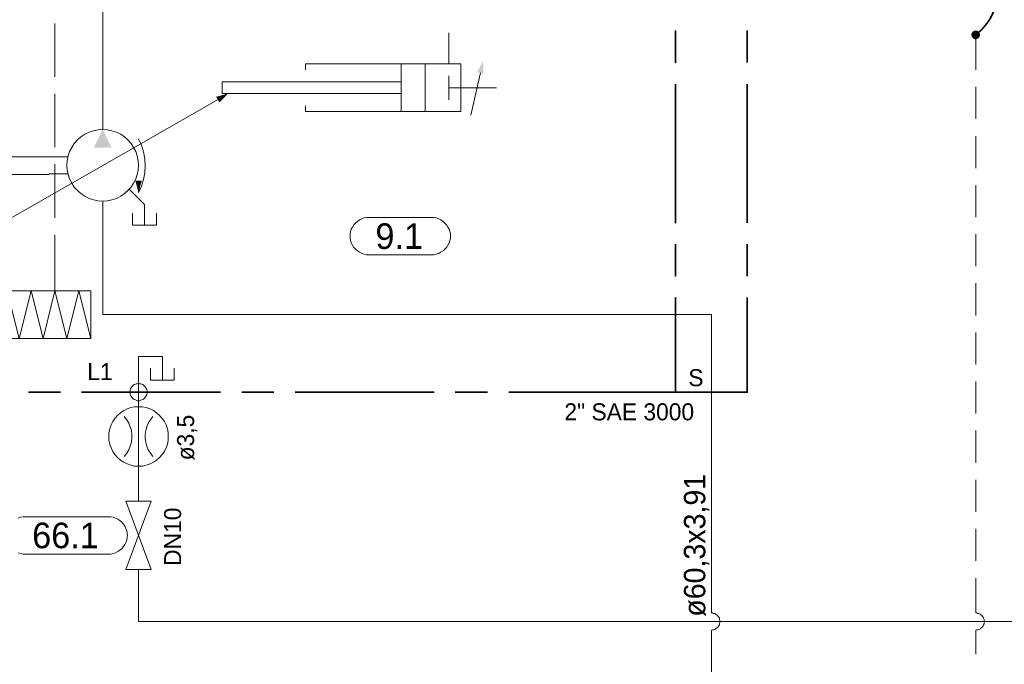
# Model space of a CAD drawing. Header units: millimetres. Extents: x 0 to 138, y 0 to 47.
# Tile 5 of 165: x 7.97 to 11.6, y 4.22 to 6.6. Entities that reach past the tile are written whole.
import ezdxf

# ---------------------------------------------------------------- set-up
doc = ezdxf.new("R2010")
doc.units = ezdxf.units.MM
for name, color, linetype in [('PDF_Geomertry', 7, 'Continuous'), ('PDF_Solid Fills', 7, 'Continuous'), ('PDF_Text', 7, 'Continuous')]:
    doc.layers.add(name, color=color, linetype=linetype)
doc.styles.add('PDF Arial', font='txt')

msp = doc.modelspace()

# ---------------------------------------------------------------- hatches: boundary and pattern name
at = {"layer": 'PDF_Solid Fills', "transparency": 33554559}
for points in [[(11.4974, 6.5429), (11.4812, 6.5451), (11.4821, 6.5471)], [(11.4974, 6.5429), (11.4812, 6.5429), (11.4812, 6.5451)], [(11.4974, 6.5429), (11.4812, 6.541), (11.4812, 6.5429)], [(11.4974, 6.5429), (11.4821, 6.5388), (11.4812, 6.541)], [(11.4974, 6.5429), (11.4821, 6.5471), (11.4826, 6.5493)], [(11.4974, 6.5429), (11.4826, 6.5368), (11.4821, 6.5388)], [(11.4974, 6.5429), (11.4826, 6.5493), (11.4835, 6.5507)], [(11.4974, 6.5429), (11.4835, 6.5354), (11.4826, 6.5368)], [(11.4974, 6.5429), (11.4835, 6.5507), (11.4849, 6.5526)], [(11.4974, 6.5429), (11.4849, 6.5332), (11.4835, 6.5354)], [(11.4974, 6.5429), (11.4849, 6.5526), (11.4862, 6.554)], [(11.4974, 6.5429), (11.4862, 6.5318), (11.4849, 6.5332)], [(11.4974, 6.5429), (11.4862, 6.554), (11.4876, 6.5554)], [(11.4974, 6.5429), (11.4876, 6.5304), (11.4862, 6.5318)], [(11.4974, 6.5429), (11.4876, 6.5554), (11.4896, 6.5563)], [(11.4974, 6.5429), (11.4896, 6.529), (11.4876, 6.5304)], [(11.4974, 6.5429), (11.4896, 6.5563), (11.491, 6.5576)], [(11.4974, 6.5429), (11.491, 6.5285), (11.4896, 6.529)], [(11.4974, 6.5429), (11.491, 6.5576), (11.4932, 6.5582)], [(11.4974, 6.5429), (11.4932, 6.5276), (11.491, 6.5285)], [(11.4974, 6.5429), (11.4932, 6.5582), (11.4951, 6.5582)], [(11.4974, 6.5429), (11.4951, 6.5271), (11.4932, 6.5276)], [(11.4974, 6.5429), (11.4951, 6.5582), (11.4974, 6.559)], [(11.4974, 6.5429), (11.4974, 6.5271), (11.4951, 6.5271)], [(11.4974, 6.5429), (11.4974, 6.559), (11.4993, 6.5582)], [(11.4974, 6.5429), (11.5015, 6.5582), (11.5035, 6.5576)], [(11.4974, 6.5429), (11.4993, 6.5582), (11.5015, 6.5582)], [(11.4974, 6.5429), (11.5035, 6.5576), (11.5049, 6.5563)], [(11.4974, 6.5429), (11.5049, 6.5563), (11.5071, 6.5554)], [(11.4974, 6.5429), (11.5071, 6.5554), (11.5085, 6.554)], [(11.4974, 6.5429), (11.5085, 6.554), (11.5099, 6.5526)], [(11.4974, 6.5429), (11.5099, 6.5526), (11.5104, 6.5507)], [(11.4974, 6.5429), (11.5104, 6.5507), (11.5118, 6.5493)], [(11.4974, 6.5429), (11.5118, 6.5493), (11.5126, 6.5471)], [(11.4974, 6.5429), (11.5126, 6.5471), (11.5126, 6.5451)], [(11.4974, 6.5429), (11.5126, 6.5451), (11.5132, 6.5429)], [(11.4974, 6.5429), (11.4993, 6.5271), (11.4974, 6.5271)], [(11.4974, 6.5429), (11.5015, 6.5276), (11.4993, 6.5271)], [(11.4974, 6.5429), (11.5035, 6.5285), (11.5015, 6.5276)], [(11.4974, 6.5429), (11.5049, 6.529), (11.5035, 6.5285)], [(11.4974, 6.5429), (11.5071, 6.5304), (11.5049, 6.529)], [(11.4974, 6.5429), (11.5085, 6.5318), (11.5071, 6.5304)], [(11.4974, 6.5429), (11.5099, 6.5332), (11.5085, 6.5318)], [(11.4974, 6.5429), (11.5104, 6.5354), (11.5099, 6.5332)], [(11.4974, 6.5429), (11.5118, 6.5368), (11.5104, 6.5354)], [(11.4974, 6.5429), (11.5126, 6.5388), (11.5118, 6.5368)], [(11.4974, 6.5429), (11.5126, 6.541), (11.5126, 6.5388)], [(11.4974, 6.5429), (11.5132, 6.5429), (11.5126, 6.541)]]:
    msp.add_hatch(color=256, dxfattribs=at).paths.add_polyline_path(points)

# ---------------------------------------------------------------- linework, layer by layer
at = {"layer": 'PDF_Geomertry', "lineweight": 15}
for points in [[(8.2785, 6.1938), (8.2785, 6.2818), (8.2785, 6.7221), (8.3224, 6.7221), (8.8507, 6.7221), (10.391, 6.7221), (10.5229, 6.7221), (10.5229, 6.986), (10.5229, 8.8471), (8.9826, 8.8471), (8.9826, 9.4063)], [(8.1021, 6.5854), (8.1021, 6.3882)], [(9.5549, 6.436), (9.5549, 6.5499)], [(11.4974, 6.5429), (11.4974, 6.4146)], [(9.0265, 6.4138), (9.0265, 6.436), (9.5987, 6.436), (9.5987, 6.2604), (9.0265, 6.2604), (9.0265, 6.2818)], [(9.3785, 6.436), (9.3785, 6.2604)], [(9.4668, 6.436), (9.4668, 6.2604)], [(9.5549, 6.3924), (9.5549, 6.304)], [(9.6362, 6.2471), (9.671, 6.4026)], [(9.3785, 6.3701), (8.7187, 6.3701), (8.7187, 6.3263), (9.3785, 6.3263)], [(8.1021, 6.3257), (8.1021, 6.1285)], [(9.7307, 6.3479), (9.5549, 6.3479)], [(11.4974, 6.3513), (11.4974, 6.2332)], [(7.3924, 5.5554), (8.2785, 6.0618), (8.7021, 6.304)], [(8.4104, 5.9618), (8.4215, 5.9846), (8.4293, 6.0096), (8.434, 6.0346), (8.4354, 6.0604), (8.434, 6.086), (8.4293, 6.1118), (8.4215, 6.136), (8.4104, 6.1596)], [(11.4974, 6.1701), (11.4974, 6.0521)], [(8.1501, 6.0938), (8.0807, 6.0938), (7.2757, 6.0938)], [(8.1021, 6.066), (8.1021, 5.8688)], [(8.0807, 6.0276), (7.2757, 6.0276)], [(8.1501, 6.0304), (8.0807, 6.0304)], [(8.4104, 5.9646), (8.4104, 6.0054)], [(8.3757, 5.9743), (8.4326, 5.9174), (8.4326, 5.8415)], [(11.4974, 5.9888), (11.4974, 5.8707)], [(8.2785, 5.9299), (8.2785, 5.5118), (10.391, 5.5118), (10.5229, 5.5118), (10.5229, 5.2257), (10.5229, 4.4118), (10.5271, 4.4118), (10.5307, 4.4104), (10.5349, 4.4096), (10.5382, 4.4076), (10.5418, 4.4054), (10.5451, 4.4026), (10.5479, 4.3993), (10.5501, 4.3957), (10.5521, 4.3924), (10.5529, 4.3882), (10.5543, 4.3846), (10.5543, 4.3804), (10.5543, 4.3762), (10.5529, 4.3721), (10.5521, 4.3679), (10.5501, 4.3646), (10.5479, 4.361), (10.5451, 4.3582), (10.5418, 4.3554), (10.5382, 4.3535), (10.5349, 4.3513), (10.5307, 4.3499), (10.5271, 4.3493), (10.5229, 4.3485), (10.5271, 4.3493), (10.5307, 4.3499), (10.5349, 4.3513), (10.5382, 4.3535), (10.5418, 4.3554), (10.5451, 4.3582), (10.5479, 4.361), (10.5501, 4.3646), (10.5521, 4.3679), (10.5529, 4.3721), (10.5543, 4.3762), (10.5543, 4.3804), (10.5543, 4.3846), (10.5529, 4.3882), (10.5521, 4.3924), (10.5501, 4.3957), (10.5479, 4.3993), (10.5451, 4.4026), (10.5418, 4.4054), (10.5382, 4.4076), (10.5349, 4.4096), (10.5307, 4.4104), (10.5271, 4.4118), (10.5229, 4.4118)], [(8.3882, 5.886), (8.3882, 5.8415), (8.4765, 5.8415), (8.4765, 5.886)], [(8.1021, 5.8054), (8.1021, 5.5999)], [(11.4974, 5.8082), (11.4974, 5.6901)], [(7.6626, 5.5776), (7.6626, 5.5999), (8.234, 5.5999), (8.234, 5.4235), (8.1904, 5.5999), (8.1465, 5.4235), (8.1021, 5.5999), (8.0585, 5.4235), (8.0146, 5.5999), (7.9701, 5.4235), (7.9265, 5.5999), (7.8826, 5.4235), (7.8826, 5.5999)], [(11.4974, 5.6271), (11.4974, 5.509)], [(8.234, 5.4235), (7.6626, 5.4235), (7.6626, 5.4457)], [(11.4974, 5.4457), (11.4974, 5.3276)], [(8.4104, 5.1818), (8.4104, 5.3576), (8.4987, 5.3576), (8.4987, 5.2701)], [(8.4543, 5.3137), (8.4543, 5.2701), (8.5424, 5.2701), (8.5424, 5.3137)], [(11.4974, 5.2646), (11.4974, 5.1465)], [(8.4104, 4.8235), (8.4104, 5.1943)], [(8.4104, 5.1721), (8.4104, 4.9526)], [(8.3576, 4.9888), (8.3668, 5.0007), (8.3743, 5.0132), (8.3799, 5.0263), (8.384, 5.041), (8.3854, 5.0549), (8.3854, 5.0693), (8.384, 5.084), (8.3799, 5.0985), (8.3743, 5.1118), (8.3668, 5.1243), (8.3576, 5.136)], [(8.4632, 5.136), (8.4543, 5.1243), (8.4465, 5.1118), (8.441, 5.0985), (8.4368, 5.084), (8.4354, 5.0693), (8.4354, 5.0549), (8.4368, 5.041), (8.441, 5.0263), (8.4465, 5.0132), (8.4543, 5.0007), (8.4632, 4.9888)], [(11.4974, 5.084), (11.4974, 4.9651)], [(11.4974, 4.9026), (11.4974, 4.7846)], [(7.9668, 4.7618), (7.9757, 4.7646), (7.9849, 4.7665), (7.9937, 4.7665), (8.2987, 4.7665), (8.2987, 4.7665), (8.3085, 4.7665), (8.3174, 4.7646), (8.3257, 4.7618), (8.334, 4.7576), (8.3418, 4.7521), (8.3487, 4.7465), (8.3549, 4.7396), (8.3599, 4.7318), (8.364, 4.7235), (8.3674, 4.7146), (8.3687, 4.7054), (8.3696, 4.6965), (8.3696, 4.6993), (8.3687, 4.6901), (8.3674, 4.6813), (8.364, 4.6721), (8.3599, 4.6638), (8.3549, 4.6563), (8.3487, 4.6493), (8.3418, 4.6429), (8.334, 4.6382), (8.3257, 4.634), (8.3174, 4.6313), (8.3085, 4.629), (8.2987, 4.6285), (7.9937, 4.6285), (7.9849, 4.629), (7.9757, 4.6313), (7.9668, 4.634)], [(11.4974, 4.7215), (11.4974, 4.6035)], [(8.4104, 4.5721), (8.4104, 4.3804), (14.2071, 4.3804), (20.371, 4.3804), (20.371, 4.5438)], [(11.4974, 4.4118), (11.5015, 4.4118), (11.5057, 4.4104), (11.509, 4.4096), (11.5132, 4.4076), (11.516, 4.4054), (11.5196, 4.4026), (11.5224, 4.3993), (11.5243, 4.3957), (11.5265, 4.3924), (11.5279, 4.3882), (11.5285, 4.3846), (11.5285, 4.3804), (11.5285, 4.3762), (11.5279, 4.3721), (11.5265, 4.3679), (11.5243, 4.3646), (11.5224, 4.361), (11.5196, 4.3582), (11.516, 4.3554), (11.5132, 4.3535), (11.509, 4.3513), (11.5057, 4.3499), (11.5015, 4.3493), (11.4974, 4.3485), (11.5015, 4.3493), (11.5057, 4.3499), (11.509, 4.3513), (11.5132, 4.3535), (11.516, 4.3554), (11.5196, 4.3582), (11.5224, 4.361), (11.5243, 4.3646), (11.5265, 4.3679), (11.5279, 4.3721), (11.5285, 4.3762), (11.5285, 4.3804), (11.5285, 4.3846), (11.5279, 4.3882), (11.5265, 4.3924), (11.5243, 4.3957), (11.5224, 4.3993), (11.5196, 4.4026), (11.516, 4.4054), (11.5132, 4.4076), (11.509, 4.4096), (11.5057, 4.4104), (11.5015, 4.4118), (11.4974, 4.4118), (11.4974, 4.5401)], [(10.5229, 4.3485), (10.5229, 4.1193), (10.5196, 4.1193), (10.5196, 2.884)], [(11.4974, 4.3485), (11.4974, 4.2596)]]:
    msp.add_lwpolyline(points, dxfattribs=at)
at = {"layer": 'PDF_Geomertry', "lineweight": 35}
for points in [[(11.4974, 6.5429), (11.5174, 6.5604), (11.5349, 6.5799), (11.5501, 6.6021), (11.5618, 6.6257), (11.5701, 6.6507), (11.5757, 6.6771), (11.5771, 6.7035), (11.5757, 6.7299), (11.5701, 6.7554), (11.5618, 6.7804), (11.5501, 6.8049), (11.5349, 6.8263), (11.5174, 6.8465), (11.4974, 6.8638)], [(10.6549, 6.559), (10.6549, 6.441)], [(10.6549, 6.3618), (10.6549, 5.8499)], [(10.6549, 5.7715), (10.6549, 5.6535)], [(10.6549, 5.5743), (10.6549, 5.2257), (10.391, 5.2257), (10.391, 5.5743), (10.391, 5.2257), (9.7757, 5.2257)], [(8.1224, 5.2257), (8.0043, 5.2257)], [(8.7126, 5.2257), (8.2007, 5.2257)], [(8.9099, 5.2257), (8.7918, 5.2257)], [(9.5001, 5.2257), (8.9882, 5.2257)], [(9.6974, 5.2257), (9.5785, 5.2257)]]:
    msp.add_lwpolyline(points, dxfattribs=at)
for points in [[(10.391, 6.559), (10.391, 6.441)], [(10.391, 6.3618), (10.391, 5.8499)], [(10.391, 5.7715), (10.391, 5.6535)]]:
    msp.add_lwpolyline(points, close=True, dxfattribs=at)
at = {"layer": 'PDF_Geomertry', "lineweight": 0}
msp.add_lwpolyline([(11.4896, 6.5429), (11.4896, 6.5415), (11.4896, 6.541), (11.4896, 6.5401), (11.4904, 6.5388), (11.491, 6.5382), (11.4918, 6.5374), (11.4924, 6.5368), (11.4932, 6.536), (11.4946, 6.5354), (11.4951, 6.5354), (11.496, 6.5354), (11.4974, 6.5354), (11.4979, 6.5354), (11.4993, 6.5354), (11.5001, 6.5354), (11.5015, 6.536), (11.5021, 6.5368), (11.5029, 6.5374), (11.5035, 6.5382), (11.5043, 6.5388), (11.5043, 6.5401), (11.5049, 6.541), (11.5049, 6.5415), (11.5049, 6.5429), (11.5049, 6.5438), (11.5049, 6.5451), (11.5043, 6.5457), (11.5043, 6.5471), (11.5035, 6.5479), (11.5029, 6.5485), (11.5021, 6.5493), (11.5015, 6.5499), (11.5001, 6.5499), (11.4993, 6.5507), (11.4979, 6.5507), (11.4974, 6.5507), (11.496, 6.5507), (11.4951, 6.5507), (11.4946, 6.5499), (11.4932, 6.5499), (11.4924, 6.5493), (11.4918, 6.5485), (11.491, 6.5479), (11.4904, 6.5471), (11.4896, 6.5457), (11.4896, 6.5451), (11.4896, 6.5438), (11.4896, 6.5429)], close=True, dxfattribs=at)
at = {"layer": 'PDF_Geomertry', "lineweight": 15}
for points in [[(8.4104, 6.0618), (8.409, 6.079), (8.4057, 6.0965), (8.4001, 6.1124), (8.3924, 6.1276), (8.3835, 6.1424), (8.3715, 6.1554), (8.359, 6.1665), (8.3446, 6.1763), (8.3293, 6.184), (8.3126, 6.1896), (8.296, 6.1929), (8.2785, 6.1938), (8.2612, 6.1929), (8.2446, 6.1896), (8.2279, 6.184), (8.2126, 6.1763), (8.1979, 6.1665), (8.1849, 6.1554), (8.1737, 6.1424), (8.164, 6.1276), (8.1562, 6.1124), (8.1507, 6.0965), (8.1474, 6.079), (8.1465, 6.0618), (8.1474, 6.0451), (8.1507, 6.0276), (8.1562, 6.0118), (8.164, 5.9957), (8.1737, 5.9818), (8.1849, 5.9688), (8.1979, 5.9576), (8.2126, 5.9479), (8.2279, 5.9401), (8.2446, 5.9346), (8.2612, 5.9313), (8.2785, 5.9299), (8.296, 5.9313), (8.3126, 5.9346), (8.3293, 5.9401), (8.3446, 5.9479), (8.359, 5.9576), (8.3715, 5.9688), (8.3835, 5.9818), (8.3924, 5.9957), (8.4001, 6.0118), (8.4057, 6.0276), (8.409, 6.0451), (8.4104, 6.0618)], [(9.4904, 5.8701), (9.4993, 5.8693), (9.5085, 5.8679), (9.5174, 5.8646), (9.5257, 5.861), (9.5335, 5.8554), (9.5404, 5.8493), (9.5465, 5.8424), (9.5515, 5.8346), (9.5557, 5.8263), (9.5585, 5.8179), (9.5604, 5.809), (9.5613, 5.7993), (9.5613, 5.8026), (9.5604, 5.7938), (9.5585, 5.7846), (9.5557, 5.7757), (9.5515, 5.7674), (9.5465, 5.7596), (9.5404, 5.7526), (9.5335, 5.7465), (9.5257, 5.7415), (9.5174, 5.7374), (9.5085, 5.7346), (9.4993, 5.7326), (9.4904, 5.7318), (9.2604, 5.7318), (9.2515, 5.7326), (9.2424, 5.7346), (9.2335, 5.7374), (9.2251, 5.7415), (9.2174, 5.7465), (9.2104, 5.7526), (9.2049, 5.7596), (9.1993, 5.7674), (9.1951, 5.7757), (9.1924, 5.7846), (9.1904, 5.7938), (9.1904, 5.8026), (9.1904, 5.7993), (9.1904, 5.809), (9.1924, 5.8179), (9.1951, 5.8263), (9.1993, 5.8346), (9.2049, 5.8424), (9.2104, 5.8493), (9.2174, 5.8554), (9.2251, 5.861), (9.2335, 5.8646), (9.2424, 5.8679), (9.2515, 5.8693), (9.2604, 5.8701), (9.4904, 5.8701)], [(8.4418, 5.2257), (8.4418, 5.2299), (8.441, 5.234), (8.4396, 5.2382), (8.4376, 5.2415), (8.4354, 5.2451), (8.4326, 5.2479), (8.4299, 5.2507), (8.4265, 5.2535), (8.4224, 5.2549), (8.4188, 5.2563), (8.4146, 5.2568), (8.4104, 5.2576), (8.4062, 5.2568), (8.4021, 5.2563), (8.3987, 5.2549), (8.3946, 5.2535), (8.391, 5.2507), (8.3882, 5.2479), (8.3854, 5.2451), (8.3835, 5.2415), (8.3813, 5.2382), (8.3799, 5.234), (8.3793, 5.2299), (8.3793, 5.2257), (8.3793, 5.2215), (8.3799, 5.2179), (8.3813, 5.2138), (8.3835, 5.2104), (8.3854, 5.2068), (8.3882, 5.2035), (8.391, 5.2007), (8.3946, 5.1985), (8.3987, 5.1971), (8.4021, 5.1957), (8.4062, 5.1943), (8.4104, 5.1943), (8.4146, 5.1943), (8.4188, 5.1957), (8.4224, 5.1971), (8.4265, 5.1985), (8.4299, 5.2007), (8.4326, 5.2035), (8.4354, 5.2068), (8.4376, 5.2104), (8.4396, 5.2138), (8.441, 5.2179), (8.4418, 5.2215), (8.4418, 5.2257)], [(8.5201, 5.0624), (8.5196, 5.0771), (8.5168, 5.091), (8.5118, 5.1049), (8.5057, 5.1174), (8.4979, 5.129), (8.4882, 5.1401), (8.4771, 5.1499), (8.4654, 5.1576), (8.4529, 5.1638), (8.439, 5.1688), (8.4251, 5.1715), (8.4104, 5.1721), (8.396, 5.1715), (8.3821, 5.1688), (8.3682, 5.1638), (8.3557, 5.1576), (8.3437, 5.1499), (8.3326, 5.1401), (8.3229, 5.129), (8.3154, 5.1174), (8.309, 5.1049), (8.3043, 5.091), (8.3015, 5.0771), (8.3007, 5.0624), (8.3015, 5.0479), (8.3043, 5.034), (8.309, 5.0201), (8.3154, 5.0076), (8.3229, 4.9957), (8.3326, 4.9846), (8.3437, 4.9749), (8.3557, 4.9674), (8.3682, 4.961), (8.3821, 4.9562), (8.396, 4.9535), (8.4104, 4.9526), (8.4251, 4.9535), (8.439, 4.9562), (8.4529, 4.961), (8.4654, 4.9674), (8.4771, 4.9749), (8.4882, 4.9846), (8.4979, 4.9957), (8.5057, 5.0076), (8.5118, 5.0201), (8.5168, 5.034), (8.5196, 5.0479), (8.5201, 5.0624)], [(8.3632, 4.5721), (8.4576, 4.8235), (8.3632, 4.8235), (8.4576, 4.5721), (8.3632, 4.5721)]]:
    msp.add_lwpolyline(points, close=True, dxfattribs=at)
at = {"layer": 'PDF_Solid Fills', "transparency": 33554559}
for points in [[(9.659, 6.4049), (9.6821, 6.3999), (9.659, 6.4049), (9.6807, 6.4457)], [(8.6965, 6.3146), (8.7085, 6.2938), (8.6965, 6.3146), (8.7404, 6.3263)], [(8.2785, 6.1938), (8.2451, 6.1276), (8.2785, 6.1938), (8.3113, 6.1276)], [(8.4224, 6.0054), (8.3987, 6.0054), (8.4224, 6.0054), (8.4104, 5.9618)]]:
    msp.add_solid(points, dxfattribs=at)

# ---------------------------------------------------------------- texts
at = {"layer": 'PDF_Text', "attachment_point": 7, "style": 'PDF Arial'}
for s, insert, char_height in [('9.1', (9.284, 5.7524), 0.09445), ('L1', (8.2215, 5.2701), 0.06283), ('S', (10.4376, 5.2468), 0.0628), ('2" SAE 3000', (9.9807, 5.121), 0.062833), ('66.1', (8.0182, 4.6491), 0.09445)]:
    msp.add_mtext(s, dxfattribs=dict(at, insert=insert, char_height=char_height))
at = {"layer": 'PDF_Text', "attachment_point": 7, "rotation": 90, "style": 'PDF Arial'}
for s, insert, char_height in [('ø3,5', (8.627, 4.9743), 0.06283), ('ø60,3x3,91', (10.5149, 4.3979), 0.07874), ('DN10', (8.5684, 4.5854), 0.06283)]:
    msp.add_mtext(s, dxfattribs=dict(at, insert=insert, char_height=char_height))

doc.saveas('drawing.dxf')
